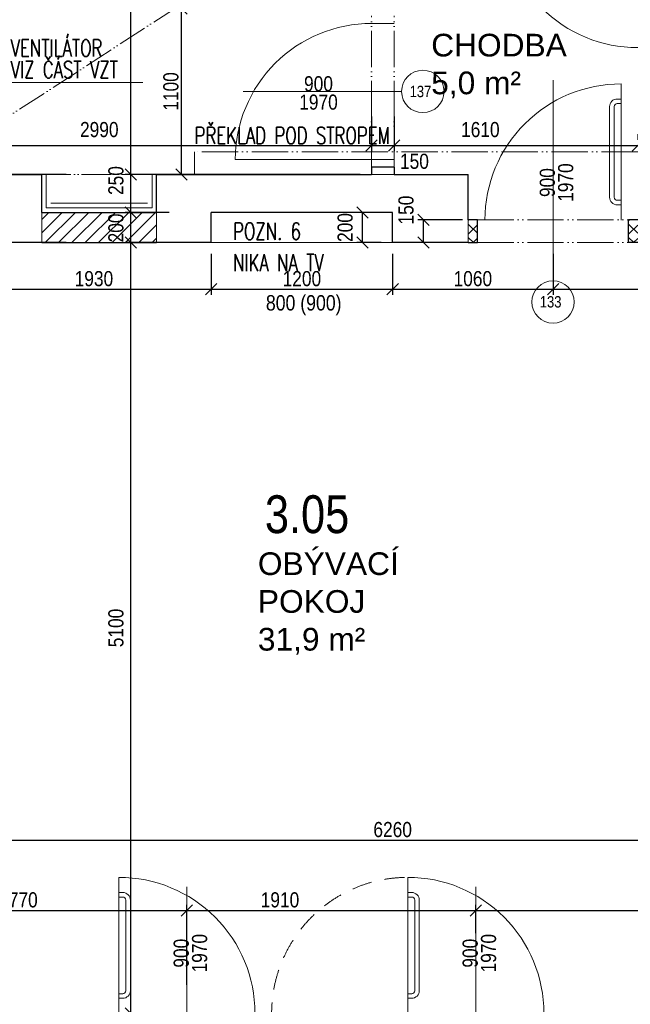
# Model space of a CAD drawing. Header units: millimetres. Extents: x -300958 to -108039, y 30118 to 292543.
# Tile 129 of 256: x -231968 to -227932, y 142700 to 149215. Entities that reach past the tile are written whole.
import ezdxf
from ezdxf.enums import TextEntityAlignment as Align

# ---------------------------------------------------------------- set-up
doc = ezdxf.new("R2010")
doc.units = ezdxf.units.MM
doc.header["$MEASUREMENT"] = 0
for name, pattern in [('ACAD_ISO05W100', [33, 24, -3, 0, -3, 0, -3]), ('DGN Style 2', [879.857395, 527.914437, -351.942958]), ('DGN Style 6', [1299.821772, 0.683397, -273.358943, 478.37815, -273.358943, 0.683397, -273.358943])]:
    doc.linetypes.add(name, pattern=pattern)
doc.layers.get('0').update_dxf_attribs({"lineweight": 13})
doc.layers.get('Defpoints').update_dxf_attribs({"color": 3, "lineweight": 13})
for name, color, linetype, lineweight in [('BOURÁNÍ', 40, 'Continuous', 13), ('dims', 7, 'Continuous', 9), ('dvere', 7, 'Continuous', 9), ('Materiály', 1, 'Continuous', 13), ('navrh', 1, 'Continuous', 9), ('obklad', 8, 'Continuous', 5), ('popis', 7, 'Continuous', 9), ('PSV', 7, 'Continuous', 13), ('rost', 6, 'Continuous', 0), ('tenka', 7, 'Continuous', 13), ('texts', 3, 'Continuous', 30), ('walls', 7, 'Continuous', 13), ('zarizovaky', 5, 'Continuous', 9), ('zařizovací předměty', 7, 'Continuous', 9)]:
    doc.layers.add(name, color=color, linetype=linetype, lineweight=lineweight)
doc.styles.add('GENERATED_STYLE_8', font='arial.ttf')
doc.styles.get("Standard").update_dxf_attribs({"font": 'txt.shx'})
doc.styles.add('STYLE-0', font='ARIALN.TTF')
doc.styles.add('Style-Arial', font='arial.ttf')
doc.dimstyles.new('arch', dxfattribs={"dimscale": 50, "dimtxt": 2.5, "dimasz": 2.5, "dimexe": 1.25, "dimexo": 0.9, "dimtad": 1, "dimdec": 0, "dimtxsty": 'STYLE-0', "dimblk": 'ARCHTICK', "dimcen": 2.5, "dimadec": 0, "dimazin": 0, "dimtfac": 1, "dimtdec": 0, "dimtmove": 2, "dimatfit": 3, "dimldrblk": 'ARCHTICK', "dimfxl": 0, "dimarcsym": 0})

# ---------------------------------------------------------------- blocks, each defined once
blk = doc.blocks.new('_ArchTick')
at = {"color": 0, "linetype": 'ByBlock', "flags": 128}
blk.add_lwpolyline([(-0.5, -0.5), (0.5, 0.5)], dxfattribs=at)
blk = doc.blocks.new('*D176')
at = {"layer": 'Defpoints', "color": 0, "linetype": 'Continuous'}
for p in [(-231599, 147740), (-231232.7, 147740), (-230824.9, 142640)]:
    blk.add_point(p, dxfattribs=at)
at = {"layer": 'dims', "color": 0, "linetype": 'Continuous', "lineweight": -2}
for p, q in [((-231524, 147740), (-231195.2, 147740)), ((-231232.7, 142640), (-231232.7, 147740)), ((-230899.9, 142640), (-231270.2, 142640))]:
    blk.add_line(p, q, dxfattribs=at)
at = {"layer": 'dims', "color": 0, "linetype": 'Continuous', "lineweight": -2, "xscale": 75, "yscale": 75, "zscale": 75}
for p, rotation in [((-231232.7, 147740), 90), ((-231232.7, 142640), 270)]:
    blk.add_blockref('_ArchTick', p, dxfattribs=dict(at, rotation=rotation))
at = {"layer": 'dims', "color": 0, "linetype": 'Continuous', "insert": (-231331.5, 145190), "char_height": 100, "attachment_point": 5, "rotation": 90, "style": 'STYLE-0'}
blk.add_mtext('5100', dxfattribs=at)
blk = doc.blocks.new('*D180')
at = {"layer": 'Defpoints', "color": 0, "linetype": 'Continuous'}
for p in [(-226372.6, 143785.9), (-232632.6, 143630), (-226372.6, 143545.8)]:
    blk.add_point(p, dxfattribs=at)
at = {"layer": 'dims', "color": 0, "linetype": 'Continuous', "lineweight": -2}
for p, q in [((-232632.6, 143705), (-232632.6, 143823.4)), ((-226372.6, 143620.8), (-226372.6, 143823.4)), ((-232632.6, 143785.9), (-226372.6, 143785.9))]:
    blk.add_line(p, q, dxfattribs=at)
at = {"layer": 'dims', "color": 0, "linetype": 'Continuous', "lineweight": -2, "xscale": 75, "yscale": 75, "zscale": 75, "rotation": 180}
blk.add_blockref('_ArchTick', (-232632.6, 143785.9), dxfattribs=at)
at = {"layer": 'dims', "color": 0, "linetype": 'Continuous', "lineweight": -2, "xscale": 75, "yscale": 75, "zscale": 75}
blk.add_blockref('_ArchTick', (-226372.6, 143785.9), dxfattribs=at)
at = {"layer": 'dims', "color": 0, "linetype": 'Continuous', "insert": (-229502.6, 143855.7), "char_height": 100, "attachment_point": 5, "style": 'STYLE-0'}
blk.add_mtext('6260', dxfattribs=at)
blk = doc.blocks.new('*D191')
at = {"layer": 'Defpoints', "color": 0, "linetype": 'Continuous'}
for p in [(-232810.4, 148190), (-231586.7, 148190), (-231586.7, 147740)]:
    blk.add_point(p, dxfattribs=at)
at = {"layer": 'dims', "color": 0, "linetype": 'Continuous', "lineweight": -2}
for p, q in [((-231661.7, 148190), (-232847.9, 148190)), ((-232810.4, 147740), (-232810.4, 148190)), ((-231661.7, 147740), (-232847.9, 147740))]:
    blk.add_line(p, q, dxfattribs=at)
at = {"layer": 'dims', "color": 0, "linetype": 'Continuous', "lineweight": -2, "xscale": 75, "yscale": 75, "zscale": 75}
for p, rotation in [((-232810.4, 148190), 90), ((-232810.4, 147740), 270)]:
    blk.add_blockref('_ArchTick', p, dxfattribs=dict(at, rotation=rotation))
at = {"layer": 'dims', "color": 0, "linetype": 'Continuous', "insert": (-232909.3, 147960.2), "char_height": 100, "attachment_point": 5, "rotation": 90, "style": 'STYLE-0'}
blk.add_mtext('450', dxfattribs=at)
blk = doc.blocks.new('*D155')
at = {"layer": 'Defpoints', "color": 0, "linetype": 'Continuous'}
for p in [(-231232.7, 148190), (-230936.9, 148190), (-230904.9, 147940)]:
    blk.add_point(p, dxfattribs=at)
at = {"layer": 'dims', "color": 0, "linetype": 'Continuous', "lineweight": -2}
for p, q in [((-231011.9, 148190), (-231270.2, 148190)), ((-231232.7, 147940), (-231232.7, 148190)), ((-230979.9, 147940), (-231270.2, 147940))]:
    blk.add_line(p, q, dxfattribs=at)
at = {"layer": 'dims', "color": 0, "linetype": 'Continuous', "lineweight": -2, "xscale": 75, "yscale": 75, "zscale": 75}
for p, rotation in [((-231232.7, 148190), 90), ((-231232.7, 147940), 270)]:
    blk.add_blockref('_ArchTick', p, dxfattribs=dict(at, rotation=rotation))
at = {"layer": 'dims', "color": 0, "linetype": 'Continuous', "insert": (-231331.5, 148150.5), "char_height": 100, "attachment_point": 5, "rotation": 90, "style": 'STYLE-0'}
blk.add_mtext('250', dxfattribs=at)
blk = doc.blocks.new('*D166')
at = {"layer": 'Defpoints', "color": 0, "linetype": 'Continuous'}
for p in [(-229299.2, 147890), (-228965.6, 147890), (-228965.6, 147740)]:
    blk.add_point(p, dxfattribs=at)
at = {"layer": 'dims', "color": 0, "linetype": 'Continuous', "lineweight": -2}
for p, q in [((-229040.6, 147890), (-229336.7, 147890)), ((-229299.2, 147740), (-229299.2, 147890)), ((-229040.6, 147740), (-229336.7, 147740))]:
    blk.add_line(p, q, dxfattribs=at)
at = {"layer": 'dims', "color": 0, "linetype": 'Continuous', "lineweight": -2, "xscale": 75, "yscale": 75, "zscale": 75}
for p, rotation in [((-229299.2, 147890), 90), ((-229299.2, 147740), 270)]:
    blk.add_blockref('_ArchTick', p, dxfattribs=dict(at, rotation=rotation))
at = {"layer": 'dims', "color": 0, "linetype": 'Continuous', "insert": (-229414, 147955.3), "char_height": 100, "attachment_point": 5, "rotation": 90, "style": 'STYLE-0'}
blk.add_mtext('150', dxfattribs=at)
blk = doc.blocks.new('*D167')
at = {"layer": 'Defpoints', "color": 0, "linetype": 'Continuous'}
for p in [(-231232.7, 147940), (-230904.9, 147940), (-230935, 147740)]:
    blk.add_point(p, dxfattribs=at)
at = {"layer": 'dims', "color": 0, "linetype": 'Continuous', "lineweight": -2}
for p, q in [((-230979.9, 147940), (-231270.2, 147940)), ((-231232.7, 147740), (-231232.7, 147940)), ((-231010, 147740), (-231270.2, 147740))]:
    blk.add_line(p, q, dxfattribs=at)
at = {"layer": 'dims', "color": 0, "linetype": 'Continuous', "lineweight": -2, "xscale": 75, "yscale": 75, "zscale": 75}
for p, rotation in [((-231232.7, 147940), 90), ((-231232.7, 147740), 270)]:
    blk.add_blockref('_ArchTick', p, dxfattribs=dict(at, rotation=rotation))
at = {"layer": 'dims', "color": 0, "linetype": 'Continuous', "insert": (-231331.5, 147837), "char_height": 100, "attachment_point": 5, "rotation": 90, "style": 'STYLE-0'}
blk.add_mtext('200', dxfattribs=at)
blk = doc.blocks.new('*D78')
at = {"layer": 'Defpoints', "color": 0, "linetype": 'Continuous'}
for p in [(-230862.6, 143320.7), (-230862.6, 142754.9), (-232632.6, 142640)]:
    blk.add_point(p, dxfattribs=at)
at = {"layer": 'dims', "color": 0, "linetype": 'Continuous', "lineweight": -2}
for p, q in [((-232632.6, 142715), (-232632.6, 143358.2)), ((-230862.6, 142829.9), (-230862.6, 143358.2)), ((-232632.6, 143320.7), (-230862.6, 143320.7))]:
    blk.add_line(p, q, dxfattribs=at)
at = {"layer": 'dims', "color": 0, "linetype": 'Continuous', "lineweight": -2, "xscale": 75, "yscale": 75, "zscale": 75, "rotation": 180}
blk.add_blockref('_ArchTick', (-232632.6, 143320.7), dxfattribs=at)
at = {"layer": 'dims', "color": 0, "linetype": 'Continuous', "lineweight": -2, "xscale": 75, "yscale": 75, "zscale": 75}
blk.add_blockref('_ArchTick', (-230862.6, 143320.7), dxfattribs=at)
at = {"layer": 'dims', "color": 0, "linetype": 'Continuous', "insert": (-231976.2, 143390.6), "char_height": 100, "attachment_point": 5, "style": 'STYLE-0'}
blk.add_mtext('1770', dxfattribs=at)
blk = doc.blocks.new('*D81')
at = {"layer": 'Defpoints', "color": 0, "linetype": 'Continuous'}
for p in [(-231232.7, 151280), (-230792.6, 151280), (-229642.6, 148190)]:
    blk.add_point(p, dxfattribs=at)
at = {"layer": 'dims', "color": 0, "linetype": 'Continuous', "lineweight": -2}
for p, q in [((-230867.6, 151280), (-231270.2, 151280)), ((-231232.7, 148190), (-231232.7, 151280)), ((-229717.6, 148190), (-231270.2, 148190))]:
    blk.add_line(p, q, dxfattribs=at)
at = {"layer": 'dims', "color": 0, "linetype": 'Continuous', "lineweight": -2, "xscale": 75, "yscale": 75, "zscale": 75}
for p, rotation in [((-231232.7, 151280), 90), ((-231232.7, 148190), 270)]:
    blk.add_blockref('_ArchTick', p, dxfattribs=dict(at, rotation=rotation))
at = {"layer": 'dims', "color": 0, "linetype": 'Continuous', "insert": (-231302.5, 149735), "char_height": 100, "attachment_point": 5, "rotation": 90, "style": 'STYLE-0'}
blk.add_mtext('3090', dxfattribs=at)
blk = doc.blocks.new('*D82')
at = {"layer": 'Defpoints', "color": 0, "linetype": 'Continuous'}
for p in [(-230898.2, 149290), (-230642.6, 149290), (-230542.6, 148190)]:
    blk.add_point(p, dxfattribs=at)
at = {"layer": 'dims', "color": 0, "linetype": 'Continuous', "lineweight": -2}
for p, q in [((-230717.6, 149290), (-230935.7, 149290)), ((-230898.2, 148190), (-230898.2, 149290)), ((-230617.6, 148190), (-230935.7, 148190))]:
    blk.add_line(p, q, dxfattribs=at)
at = {"layer": 'dims', "color": 0, "linetype": 'Continuous', "lineweight": -2, "xscale": 75, "yscale": 75, "zscale": 75}
for p, rotation in [((-230898.2, 149290), 90), ((-230898.2, 148190), 270)]:
    blk.add_blockref('_ArchTick', p, dxfattribs=dict(at, rotation=rotation))
at = {"layer": 'dims', "color": 0, "linetype": 'Continuous', "insert": (-230968, 148740), "char_height": 100, "attachment_point": 5, "rotation": 90, "style": 'STYLE-0'}
blk.add_mtext('1100', dxfattribs=at)
blk = doc.blocks.new('*D90')
at = {"layer": 'Defpoints', "color": 0, "linetype": 'Continuous'}
for p in [(-228952.6, 143320.7), (-228952.6, 143094.8), (-230862.6, 142754.9)]:
    blk.add_point(p, dxfattribs=at)
at = {"layer": 'dims', "color": 0, "linetype": 'Continuous', "lineweight": -2}
for p, q in [((-230862.6, 142829.9), (-230862.6, 143358.2)), ((-228952.6, 143169.8), (-228952.6, 143358.2)), ((-230862.6, 143320.7), (-228952.6, 143320.7))]:
    blk.add_line(p, q, dxfattribs=at)
at = {"layer": 'dims', "color": 0, "linetype": 'Continuous', "lineweight": -2, "xscale": 75, "yscale": 75, "zscale": 75, "rotation": 180}
blk.add_blockref('_ArchTick', (-230862.6, 143320.7), dxfattribs=at)
at = {"layer": 'dims', "color": 0, "linetype": 'Continuous', "lineweight": -2, "xscale": 75, "yscale": 75, "zscale": 75}
blk.add_blockref('_ArchTick', (-228952.6, 143320.7), dxfattribs=at)
at = {"layer": 'dims', "color": 0, "linetype": 'Continuous', "insert": (-230247.5, 143390.6), "char_height": 100, "attachment_point": 5, "style": 'STYLE-0'}
blk.add_mtext('1910', dxfattribs=at)
blk = doc.blocks.new('*D91')
at = {"layer": 'Defpoints', "color": 0, "linetype": 'Continuous'}
for p in [(-226372.6, 143320.7), (-228952.6, 143094.8), (-226372.6, 142640)]:
    blk.add_point(p, dxfattribs=at)
at = {"layer": 'dims', "color": 0, "linetype": 'Continuous', "lineweight": -2}
for p, q in [((-228952.6, 143169.8), (-228952.6, 143358.2)), ((-226372.6, 142715), (-226372.6, 143358.2)), ((-228952.6, 143320.7), (-226372.6, 143320.7))]:
    blk.add_line(p, q, dxfattribs=at)
at = {"layer": 'dims', "color": 0, "linetype": 'Continuous', "lineweight": -2, "xscale": 75, "yscale": 75, "zscale": 75, "rotation": 180}
blk.add_blockref('_ArchTick', (-228952.6, 143320.7), dxfattribs=at)
at = {"layer": 'dims', "color": 0, "linetype": 'Continuous', "lineweight": -2, "xscale": 75, "yscale": 75, "zscale": 75}
blk.add_blockref('_ArchTick', (-226372.6, 143320.7), dxfattribs=at)
at = {"layer": 'dims', "color": 0, "linetype": 'Continuous', "insert": (-227662.6, 143390.6), "char_height": 100, "attachment_point": 5, "style": 'STYLE-0'}
blk.add_mtext('2580', dxfattribs=at)
blk = doc.blocks.new('*D512')
at = {"layer": 'Defpoints', "color": 0, "linetype": 'Continuous'}
for p in [(-229492.6, 148649), (-227882.6, 148382), (-227882.6, 148382)]:
    blk.add_point(p, dxfattribs=at)
at = {"layer": 'dims', "color": 0, "linetype": 'Continuous', "lineweight": -2}
for p, q in [((-229492.6, 148574), (-229492.6, 148344.5)), ((-227882.6, 148457), (-227882.6, 148419.5)), ((-229492.6, 148382), (-227882.6, 148382))]:
    blk.add_line(p, q, dxfattribs=at)
at = {"layer": 'dims', "color": 0, "linetype": 'Continuous', "lineweight": -2, "xscale": 75, "yscale": 75, "zscale": 75, "rotation": 180}
blk.add_blockref('_ArchTick', (-229492.6, 148382), dxfattribs=at)
at = {"layer": 'dims', "color": 0, "linetype": 'Continuous', "lineweight": -2, "xscale": 75, "yscale": 75, "zscale": 75}
blk.add_blockref('_ArchTick', (-227882.6, 148382), dxfattribs=at)
at = {"layer": 'dims', "color": 0, "linetype": 'Continuous', "insert": (-228923.1, 148487.3), "char_height": 100, "attachment_point": 5, "style": 'STYLE-0'}
blk.add_mtext('1610', dxfattribs=at)
blk = doc.blocks.new('*D515')
at = {"layer": 'Defpoints', "color": 0, "linetype": 'Continuous'}
for p in [(-232632.6, 148649), (-229642.6, 148382), (-229642.6, 148382)]:
    blk.add_point(p, dxfattribs=at)
at = {"layer": 'dims', "color": 0, "linetype": 'Continuous', "lineweight": -2}
for p, q in [((-232632.6, 148574), (-232632.6, 148344.5)), ((-229642.6, 148457), (-229642.6, 148419.5)), ((-232632.6, 148382), (-229642.6, 148382))]:
    blk.add_line(p, q, dxfattribs=at)
at = {"layer": 'dims', "color": 0, "linetype": 'Continuous', "lineweight": -2, "xscale": 75, "yscale": 75, "zscale": 75, "rotation": 180}
blk.add_blockref('_ArchTick', (-232632.6, 148382), dxfattribs=at)
at = {"layer": 'dims', "color": 0, "linetype": 'Continuous', "lineweight": -2, "xscale": 75, "yscale": 75, "zscale": 75}
blk.add_blockref('_ArchTick', (-229642.6, 148382), dxfattribs=at)
at = {"layer": 'dims', "color": 0, "linetype": 'Continuous', "insert": (-231441.9, 148487.3), "char_height": 100, "attachment_point": 5, "style": 'STYLE-0'}
blk.add_mtext('2990', dxfattribs=at)
blk = doc.blocks.new('*D516')
at = {"layer": 'Defpoints', "color": 0, "linetype": 'Continuous'}
for p in [(-229642.6, 148649), (-229492.6, 148382), (-229492.6, 148382)]:
    blk.add_point(p, dxfattribs=at)
at = {"layer": 'dims', "color": 0, "linetype": 'Continuous', "lineweight": -2}
for p, q in [((-229642.6, 148574), (-229642.6, 148344.5)), ((-229492.6, 148457), (-229492.6, 148419.5)), ((-229642.6, 148382), (-229492.6, 148382))]:
    blk.add_line(p, q, dxfattribs=at)
at = {"layer": 'dims', "color": 0, "linetype": 'Continuous', "lineweight": -2, "xscale": 75, "yscale": 75, "zscale": 75, "rotation": 180}
blk.add_blockref('_ArchTick', (-229642.6, 148382), dxfattribs=at)
at = {"layer": 'dims', "color": 0, "linetype": 'Continuous', "lineweight": -2, "xscale": 75, "yscale": 75, "zscale": 75}
blk.add_blockref('_ArchTick', (-229492.6, 148382), dxfattribs=at)
at = {"layer": 'dims', "color": 0, "linetype": 'Continuous', "insert": (-229358.6, 148277.4), "char_height": 100, "attachment_point": 5, "style": 'STYLE-0'}
blk.add_mtext('150', dxfattribs=at)
blk = doc.blocks.new('*D855')
at = {"layer": 'Defpoints', "color": 0, "linetype": 'Continuous'}
for p in [(-229701.8, 147940), (-229502.6, 147940), (-229502.6, 147740)]:
    blk.add_point(p, dxfattribs=at)
at = {"layer": 'dims', "color": 0, "linetype": 'Continuous', "lineweight": -2}
for p, q in [((-229577.6, 147940), (-229739.3, 147940)), ((-229701.8, 147740), (-229701.8, 147940)), ((-229577.6, 147740), (-229739.3, 147740))]:
    blk.add_line(p, q, dxfattribs=at)
at = {"layer": 'dims', "color": 0, "linetype": 'Continuous', "lineweight": -2, "xscale": 75, "yscale": 75, "zscale": 75}
for p, rotation in [((-229701.8, 147940), 90), ((-229701.8, 147740), 270)]:
    blk.add_blockref('_ArchTick', p, dxfattribs=dict(at, rotation=rotation))
at = {"layer": 'dims', "color": 0, "linetype": 'Continuous', "insert": (-229816.6, 147840), "char_height": 100, "attachment_point": 5, "rotation": 90, "style": 'STYLE-0'}
blk.add_mtext('200', dxfattribs=at)
blk = doc.blocks.new('*D856')
at = {"layer": 'Defpoints', "color": 0, "linetype": 'Continuous'}
for p in [(-230702.6, 147740), (-229502.6, 147740), (-229502.6, 147431.2)]:
    blk.add_point(p, dxfattribs=at)
at = {"layer": 'dims', "color": 0, "linetype": 'Continuous', "lineweight": -2}
for p, q in [((-230702.6, 147665), (-230702.6, 147393.7)), ((-229502.6, 147665), (-229502.6, 147393.7)), ((-230702.6, 147431.2), (-229502.6, 147431.2))]:
    blk.add_line(p, q, dxfattribs=at)
at = {"layer": 'dims', "color": 0, "linetype": 'Continuous', "lineweight": -2, "xscale": 75, "yscale": 75, "zscale": 75, "rotation": 180}
blk.add_blockref('_ArchTick', (-230702.6, 147431.2), dxfattribs=at)
at = {"layer": 'dims', "color": 0, "linetype": 'Continuous', "lineweight": -2, "xscale": 75, "yscale": 75, "zscale": 75}
blk.add_blockref('_ArchTick', (-229502.6, 147431.2), dxfattribs=at)
at = {"layer": 'dims', "color": 0, "linetype": 'Continuous', "insert": (-230102.6, 147501), "char_height": 100, "attachment_point": 5, "style": 'STYLE-0'}
blk.add_mtext('1200', dxfattribs=at)
blk = doc.blocks.new('*D857')
at = {"layer": 'Defpoints', "color": 0, "linetype": 'Continuous'}
for p in [(-232632.6, 147740), (-230702.6, 147740), (-230702.6, 147431.2)]:
    blk.add_point(p, dxfattribs=at)
at = {"layer": 'dims', "color": 0, "linetype": 'Continuous', "lineweight": -2}
for p, q in [((-232632.6, 147665), (-232632.6, 147393.7)), ((-230702.6, 147665), (-230702.6, 147393.7)), ((-232632.6, 147431.2), (-230702.6, 147431.2))]:
    blk.add_line(p, q, dxfattribs=at)
at = {"layer": 'dims', "color": 0, "linetype": 'Continuous', "lineweight": -2, "xscale": 75, "yscale": 75, "zscale": 75, "rotation": 180}
blk.add_blockref('_ArchTick', (-232632.6, 147431.2), dxfattribs=at)
at = {"layer": 'dims', "color": 0, "linetype": 'Continuous', "lineweight": -2, "xscale": 75, "yscale": 75, "zscale": 75}
blk.add_blockref('_ArchTick', (-230702.6, 147431.2), dxfattribs=at)
at = {"layer": 'dims', "color": 0, "linetype": 'Continuous', "insert": (-231477.3, 147501), "char_height": 100, "attachment_point": 5, "style": 'STYLE-0'}
blk.add_mtext('1930', dxfattribs=at)
blk = doc.blocks.new('*D858')
at = {"layer": 'Defpoints', "color": 0, "linetype": 'Continuous'}
for p in [(-229502.6, 147740), (-228442.6, 147740), (-228442.6, 147431.2)]:
    blk.add_point(p, dxfattribs=at)
at = {"layer": 'dims', "color": 0, "linetype": 'Continuous', "lineweight": -2}
for p, q in [((-229502.6, 147665), (-229502.6, 147393.7)), ((-228442.6, 147665), (-228442.6, 147393.7)), ((-229502.6, 147431.2), (-228442.6, 147431.2))]:
    blk.add_line(p, q, dxfattribs=at)
at = {"layer": 'dims', "color": 0, "linetype": 'Continuous', "lineweight": -2, "xscale": 75, "yscale": 75, "zscale": 75, "rotation": 180}
blk.add_blockref('_ArchTick', (-229502.6, 147431.2), dxfattribs=at)
at = {"layer": 'dims', "color": 0, "linetype": 'Continuous', "lineweight": -2, "xscale": 75, "yscale": 75, "zscale": 75}
blk.add_blockref('_ArchTick', (-228442.6, 147431.2), dxfattribs=at)
at = {"layer": 'dims', "color": 0, "linetype": 'Continuous', "insert": (-228972.6, 147501), "char_height": 100, "attachment_point": 5, "style": 'STYLE-0'}
blk.add_mtext('1060', dxfattribs=at)
blk = doc.blocks.new('*D859')
at = {"layer": 'Defpoints', "color": 0, "linetype": 'Continuous'}
for p in [(-228442.6, 147740), (-226372.6, 147740), (-226372.6, 147431.2)]:
    blk.add_point(p, dxfattribs=at)
at = {"layer": 'dims', "color": 0, "linetype": 'Continuous', "lineweight": -2}
for p, q in [((-228442.6, 147665), (-228442.6, 147393.7)), ((-226372.6, 147665), (-226372.6, 147393.7)), ((-228442.6, 147431.2), (-226372.6, 147431.2))]:
    blk.add_line(p, q, dxfattribs=at)
at = {"layer": 'dims', "color": 0, "linetype": 'Continuous', "lineweight": -2, "xscale": 75, "yscale": 75, "zscale": 75, "rotation": 180}
blk.add_blockref('_ArchTick', (-228442.6, 147431.2), dxfattribs=at)
at = {"layer": 'dims', "color": 0, "linetype": 'Continuous', "lineweight": -2, "xscale": 75, "yscale": 75, "zscale": 75}
blk.add_blockref('_ArchTick', (-226372.6, 147431.2), dxfattribs=at)
at = {"layer": 'dims', "color": 0, "linetype": 'Continuous', "insert": (-227654.7, 147501), "char_height": 100, "attachment_point": 5, "style": 'STYLE-0'}
blk.add_mtext('2070', dxfattribs=at)

msp = doc.modelspace()

# ---------------------------------------------------------------- hatches: boundary and pattern name
at = {"layer": 'Materiály', "linetype": 'Continuous'}
h = msp.add_hatch(dxfattribs=at)
h.set_pattern_fill('ANSI31', color=256, scale=500, style=0)
h.paths.add_polyline_path([(-231822.6, 147940), (-231822.6, 147740), (-231062.6, 147740), (-231062.6, 147940)])
h.paths.add_polyline_path([(-231945.2, 147720.8), (-231945.2, 147953.1), (-231793.1, 147953.1), (-231793.1, 147720.8)], flags=9)
h = msp.add_hatch(dxfattribs=at)
h.set_pattern_fill('ANSI37', color=256, scale=500, style=0)
h.paths.add_polyline_path([(-228942.6, 147890), (-229002.6, 147890), (-229002.6, 147740), (-228942.6, 147740)])
h.paths.add_polyline_path([(-227882.6, 147890), (-227942.6, 147890), (-227942.6, 147740), (-227942.6, 147740), (-227882.6, 147740), (-227882.6, 147740), (-227882.6, 147740)])

# ---------------------------------------------------------------- linework, layer by layer
at = {"layer": 'BOURÁNÍ', "linetype": 'Continuous', "lineweight": 30}
msp.add_line((-230932.6, 148190), (-230832.6, 148190), dxfattribs=at)
at = {"layer": 'dvere', "linetype": 'ACAD_ISO05W100', "ltscale": 10}
for p, q in [((-229642.6, 148240), (-229642.6, 149240)), ((-229492.6, 148240), (-229492.6, 149240)), ((-228942.6, 147890), (-227942.6, 147890)), ((-228942.6, 147740), (-227942.6, 147740))]:
    msp.add_line(p, q, dxfattribs=at)
at = {"layer": 'dvere', "linetype": 'Continuous'}
for p, q in [((-229642.6, 149190), (-229492.6, 149190)), ((-228442.6, 148815.4), (-228442.6, 147496.9)), ((-230490.5, 148740), (-229443.2, 148740)), ((-229642.6, 148290), (-229492.6, 148290)), ((-230862.6, 142290), (-230862.6, 143477.3)), ((-228952.6, 142290), (-228952.6, 143477.3))]:
    msp.add_line(p, q, dxfattribs=at)
at = {"layer": 'dvere', "linetype": 'DGN Style 6'}
for p, q in [((-228892.6, 147740), (-228892.6, 147890)), ((-227992.6, 147890), (-227992.6, 147740))]:
    msp.add_line(p, q, dxfattribs=at)
at = {"layer": 'dvere', "linetype": 'Continuous', "flags": 128}
for points in [[(-227882.6, 149930), (-228782.6, 149930), (-227882.6, 149930), (-228782.6, 149930, 0.414214), (-227882.6, 149030)], [(-229642.6, 148290), (-230542.6, 148290), (-229642.6, 148290), (-230542.6, 148290, -0.414214), (-229642.6, 149190)], [(-227992.6, 147890), (-227992.6, 148790), (-227992.6, 147890), (-227992.6, 148790, 0.414214), (-228892.6, 147890)], [(-231312.6, 142640), (-231312.6, 143540), (-231312.6, 142640), (-231312.6, 143540, -0.414214), (-230412.6, 142640)], [(-229402.6, 142640), (-229402.6, 143540), (-229402.6, 142640), (-229402.6, 143540, -0.414214), (-228502.6, 142640)]]:
    msp.add_lwpolyline(points, format="xyb", dxfattribs=at)
at = {"layer": 'dvere', "linetype": 'DGN Style 2', "ltscale": 0.25, "flags": 128}
msp.add_lwpolyline([(-229402.6, 142640), (-230302.6, 142640), (-229402.6, 142640), (-230302.6, 142640, -0.414214), (-229402.6, 143540)], format="xyb", dxfattribs=at)
at = {"layer": 'Materiály', "linetype": 'Continuous', "lineweight": 0}
for p, q in [((-229002.6, 148190), (-229002.6, 147800)), ((-229002.6, 147740), (-229002.6, 147890))]:
    msp.add_line(p, q, dxfattribs=at)
at = {"layer": 'Materiály', "linetype": 'Continuous'}
msp.add_line((-229502.6, 147740), (-230702.6, 147740), dxfattribs=at)
at = {"layer": 'navrh', "linetype": 'Continuous', "lineweight": 30}
for p, q in [((-229492.6, 148240), (-229642.6, 148240)), ((-229642.6, 148240), (-229642.6, 148190)), ((-229492.6, 148240), (-229492.6, 148190)), ((-231822.6, 147940), (-231062.6, 147940)), ((-229502.6, 147940), (-230702.6, 147940)), ((-230702.6, 147740), (-230702.6, 147940)), ((-229502.6, 147740), (-229502.6, 147940)), ((-228942.6, 147890), (-229002.6, 147890)), ((-228942.6, 147740), (-228942.6, 147890)), ((-227882.6, 147890), (-227942.6, 147890)), ((-227942.6, 147740), (-227942.6, 147890)), ((-231822.6, 147740), (-231062.6, 147740)), ((-229002.6, 147740), (-228942.6, 147740)), ((-227882.6, 147740), (-227942.6, 147740))]:
    msp.add_line(p, q, dxfattribs=at)
at = {"layer": 'obklad', "linetype": 'Continuous', "lineweight": 0, "flags": 128}
msp.add_lwpolyline([(-231792.6, 148190), (-231792.6, 147970), (-231092.6, 147970), (-231092.6, 148190)], dxfattribs=at)
at = {"layer": 'PSV'}
msp.add_line((-231762.6, 148000), (-231122.6, 148000), dxfattribs=at)
at = {"layer": 'PSV', "linetype": 'Continuous', "lineweight": 0}
for centre in [(-229303.2, 148740), (-228442.6, 147347.2)]:
    msp.add_circle(centre, 140.1, dxfattribs=at)
at = {"layer": 'rost', "linetype": 'ACAD_ISO05W100', "lineweight": 0, "ltscale": 8}
msp.add_line((-232632.6, 148190), (-227882.6, 151280), dxfattribs=at)
at = {"layer": 'tenka', "linetype": 'ACAD_ISO05W100', "ltscale": 10}
msp.add_line((-227882.6, 148340), (-230812.6, 148340), dxfattribs=at)
at = {"layer": 'tenka', "linetype": 'ACAD_ISO05W100', "ltscale": 8}
for p, q in [((-230812.6, 148190), (-230812.6, 148340)), ((-231822.6, 148190), (-231062.6, 148190))]:
    msp.add_line(p, q, dxfattribs=at)
at = {"layer": 'tenka', "linetype": 'Continuous'}
for p, q in [((-229642.6, 148190), (-229492.6, 148190)), ((-231822.6, 147940), (-231822.6, 147740)), ((-231062.6, 147940), (-231062.6, 147740))]:
    msp.add_line(p, q, dxfattribs=at)
at = {"layer": 'walls', "linetype": 'Continuous', "lineweight": 30}
for p, q in [((-232632.6, 148190), (-231822.6, 148190)), ((-231822.6, 147940), (-231822.6, 148190)), ((-231062.6, 147940), (-231062.6, 148190)), ((-231062.6, 148190), (-229642.6, 148190)), ((-229492.6, 148190), (-229002.6, 148190)), ((-229002.6, 147890), (-229002.6, 148190)), ((-231822.6, 147740), (-232632.6, 147740)), ((-230702.6, 147740), (-231062.6, 147740)), ((-229002.6, 147740), (-229502.6, 147740))]:
    msp.add_line(p, q, dxfattribs=at)
at = {"layer": 'zarizovaky', "linetype": 'Continuous', "lineweight": 0, "flags": 128}
for points in [[(-227993.5, 147990), (-228018.5, 147990, -0.414214), (-228068.5, 148040), (-228068.5, 148640, -0.414214), (-228018.5, 148690), (-227992.6, 148690), (-227992.6, 148690)], [(-227993.5, 148020), (-228018.5, 148020, -0.414214), (-228038.5, 148040), (-228038.5, 148640, -0.414214), (-228018.5, 148660), (-227992.6, 148660)], [(-231311.6, 143440), (-231286.6, 143440, -0.414214), (-231236.6, 143390), (-231236.6, 142790, -0.414214), (-231286.6, 142740), (-231312.6, 142740), (-231312.6, 142740)], [(-231311.6, 143410), (-231286.6, 143410, -0.414214), (-231266.6, 143390), (-231266.6, 142790, -0.414214), (-231286.6, 142770), (-231312.6, 142770)], [(-229401.6, 143440), (-229376.6, 143440, -0.414214), (-229326.6, 143390), (-229326.6, 142790, -0.414214), (-229376.6, 142740), (-229402.6, 142740), (-229402.6, 142740)], [(-229401.6, 143410), (-229376.6, 143410, -0.414214), (-229356.6, 143390), (-229356.6, 142790, -0.414214), (-229376.6, 142770), (-229402.6, 142770)]]:
    msp.add_lwpolyline(points, format="xyb", dxfattribs=at)
at = {"layer": 'zařizovací předměty', "linetype": 'Continuous', "flags": 128}
msp.add_lwpolyline([(-232201, 148438.2), (-232062.7, 148800), (-231155, 148800)], dxfattribs=at)

# ---------------------------------------------------------------- texts
at = {"layer": 'dims', "linetype": 'Continuous', "insert": (-230090.6, 147326.2), "char_height": 102, "attachment_point": 5, "line_spacing_factor": 0.72871, "style": 'STYLE-0'}
msp.add_mtext('800 (900)', dxfattribs=at)
at = {"layer": 'dvere', "linetype": 'Continuous', "insert": (-229992.9, 148729.8), "char_height": 100, "attachment_point": 5, "line_spacing_factor": 0.72871, "style": 'STYLE-0'}
msp.add_mtext('900\\P1970', dxfattribs=at)
at = {"layer": 'dvere', "linetype": 'Continuous', "char_height": 100, "attachment_point": 5, "rotation": 90, "line_spacing_factor": 0.72871, "style": 'STYLE-0'}
for insert in [(-228419, 148137.2), (-230839, 143038.1), (-228929, 143038.1)]:
    msp.add_mtext('900\\P1970', dxfattribs=dict(at, insert=insert))
at = {"layer": 'popis', "linetype": 'Continuous', "lineweight": 0, "char_height": 150, "width": 1303.837, "attachment_point": 1, "style": 'GENERATED_STYLE_8'}
for s, insert in [('CHODBA \\P5,0 m²', (-229247.8, 149121.7)), ('OBÝVACÍ POKOJ \\P31,9 m²', (-230393.6, 145690.6))]:
    msp.add_mtext(s, dxfattribs=dict(at, insert=insert))
at = {"layer": 'popis', "linetype": 'Continuous', "char_height": 112, "attachment_point": 4, "rotation": 0.00116, "line_spacing_factor": 0.765173, "style": 'Style-Arial'}
for s, insert in [('{\\Fromans|c0;\\W0.71429;P\\Fromans|c238;Ř\\Fromans|c0;EKLAD POD STROPEM}', (-230812.3, 148448.9)), ('{\\Fromans|c238;\\W0.7143;POZN. 6}', (-230557.6, 147814.7)), ('{\\Fromans|c238;\\W0.71429;NIKA NA\\Fromans|c0; T\\Fromans|c238;V}', (-230557.6, 147607.8))]:
    msp.add_mtext(s, dxfattribs=dict(at, insert=insert))
at = {"layer": 'PSV', "linetype": 'Continuous', "lineweight": 0, "style": 'STYLE-0'}
for s, p in [('137', (-229319.1, 148740)), ('133', (-228458.5, 147348.2))]:
    msp.add_text(s, height=75, dxfattribs=at).set_placement(p, align=Align.MIDDLE_CENTER)
at = {"layer": 'texts', "linetype": 'Continuous', "lineweight": 0, "insert": (-230068.4, 145941), "char_height": 250, "width": 788.673, "attachment_point": 5}
msp.add_mtext('\\fArial Narrow|b0|i0|c238|p39;3.05', dxfattribs=at)
at = {"layer": 'zařizovací předměty', "linetype": 'Continuous', "insert": (-232027.6, 148955.7), "char_height": 112, "attachment_point": 4, "rotation": 0.00116, "line_spacing_factor": 0.765173, "style": 'Style-Arial'}
msp.add_mtext('{\\Fromans|c238;\\W0.71429;VENTILÁTOR\\PVIZ ČÁST VZT}', dxfattribs=at)

# ---------------------------------------------------------------- dimensions: what is measured, and where the dimension line sits
at = {"layer": 'dims', "linetype": 'Continuous'}
for base, p1, p2, picture, middle in [((-231232.7, 151280), (-229642.6, 148190), (-230792.6, 151280), '*D81', (-231302.5, 149735)), ((-230898.2, 149290), (-230542.6, 148190), (-230642.6, 149290), '*D82', (-230968, 148740))]:
    dim = msp.add_linear_dim(base=base, p1=p1, p2=p2, angle=90, dimstyle='arch', override={"dimtxt": 2, "dimasz": 1.5, "dimexe": 0.75, "dimexo": 1.5, "dimgap": 0.375, "dimcen": 0.001}, dxfattribs=at)
    dim.commit()
    dim.dimension.update_dxf_attribs({"geometry": picture, "text_midpoint": middle})
for base, p1, p2, picture, middle in [((-229642.6, 148382), (-232632.6, 148649), (-229642.6, 148382), '*D515', (-231441.9, 148487.3)), ((-229492.6, 148382), (-229642.6, 148649), (-229492.6, 148382), '*D516', (-229358.6, 148277.4)), ((-227882.6, 148382), (-229492.6, 148649), (-227882.6, 148382), '*D512', (-228923.1, 148487.3)), ((-230702.6, 147431.2), (-232632.6, 147740), (-230702.6, 147740), '*D857', (-231477.3, 147501)), ((-226372.6, 147431.2), (-228442.6, 147740), (-226372.6, 147740), '*D859', (-227654.7, 147501)), ((-230862.6, 143320.7), (-232632.6, 142640), (-230862.6, 142754.9), '*D78', (-231976.2, 143390.6)), ((-228952.6, 143320.7), (-230862.6, 142754.9), (-228952.6, 143094.8), '*D90', (-230247.5, 143390.6))]:
    dim = msp.add_linear_dim(base=base, p1=p1, p2=p2, dimstyle='arch', override={"dimtxt": 2, "dimasz": 1.5, "dimexe": 0.75, "dimexo": 1.5, "dimgap": 0.375, "dimcen": 0.05}, dxfattribs=at)
    dim.commit()
    dim.dimension.update_dxf_attribs({"geometry": picture, "text_midpoint": middle, "dimtype": 160})
for base, p1, p2, picture, middle in [((-232810.4, 148190), (-231586.7, 147740), (-231586.7, 148190), '*D191', (-232909.3, 147960.2)), ((-231232.7, 148190), (-230904.9, 147940), (-230936.9, 148190), '*D155', (-231331.5, 148150.5)), ((-229299.2, 147890), (-228965.6, 147740), (-228965.6, 147890), '*D166', (-229414, 147955.3)), ((-231232.7, 147940), (-230935, 147740), (-230904.9, 147940), '*D167', (-231331.5, 147837)), ((-229701.8, 147940), (-229502.6, 147740), (-229502.6, 147940), '*D855', (-229816.6, 147840)), ((-231232.7, 147740), (-230824.9, 142640), (-231599, 147740), '*D176', (-231331.5, 145190))]:
    dim = msp.add_linear_dim(base=base, p1=p1, p2=p2, angle=90, dimstyle='arch', override={"dimtxt": 2, "dimasz": 1.5, "dimexe": 0.75, "dimexo": 1.5, "dimgap": 0.375, "dimcen": 0.05}, dxfattribs=at)
    dim.commit()
    dim.dimension.update_dxf_attribs({"geometry": picture, "text_midpoint": middle, "dimtype": 160})
for base, p1, p2, picture, middle in [((-229502.6, 147431.2), (-230702.6, 147740), (-229502.6, 147740), '*D856', (-230102.6, 147501)), ((-228442.6, 147431.2), (-229502.6, 147740), (-228442.6, 147740), '*D858', (-228972.6, 147501)), ((-226372.6, 143785.9), (-232632.6, 143630), (-226372.6, 143545.8), '*D180', (-229502.6, 143855.7)), ((-226372.6, 143320.7), (-228952.6, 143094.8), (-226372.6, 142640), '*D91', (-227662.6, 143390.6))]:
    dim = msp.add_linear_dim(base=base, p1=p1, p2=p2, dimstyle='arch', override={"dimtxt": 2, "dimasz": 1.5, "dimexe": 0.75, "dimexo": 1.5, "dimgap": 0.375, "dimcen": 0.05}, dxfattribs=at)
    dim.commit()
    dim.dimension.update_dxf_attribs({"geometry": picture, "text_midpoint": middle})

doc.saveas('drawing.dxf')
